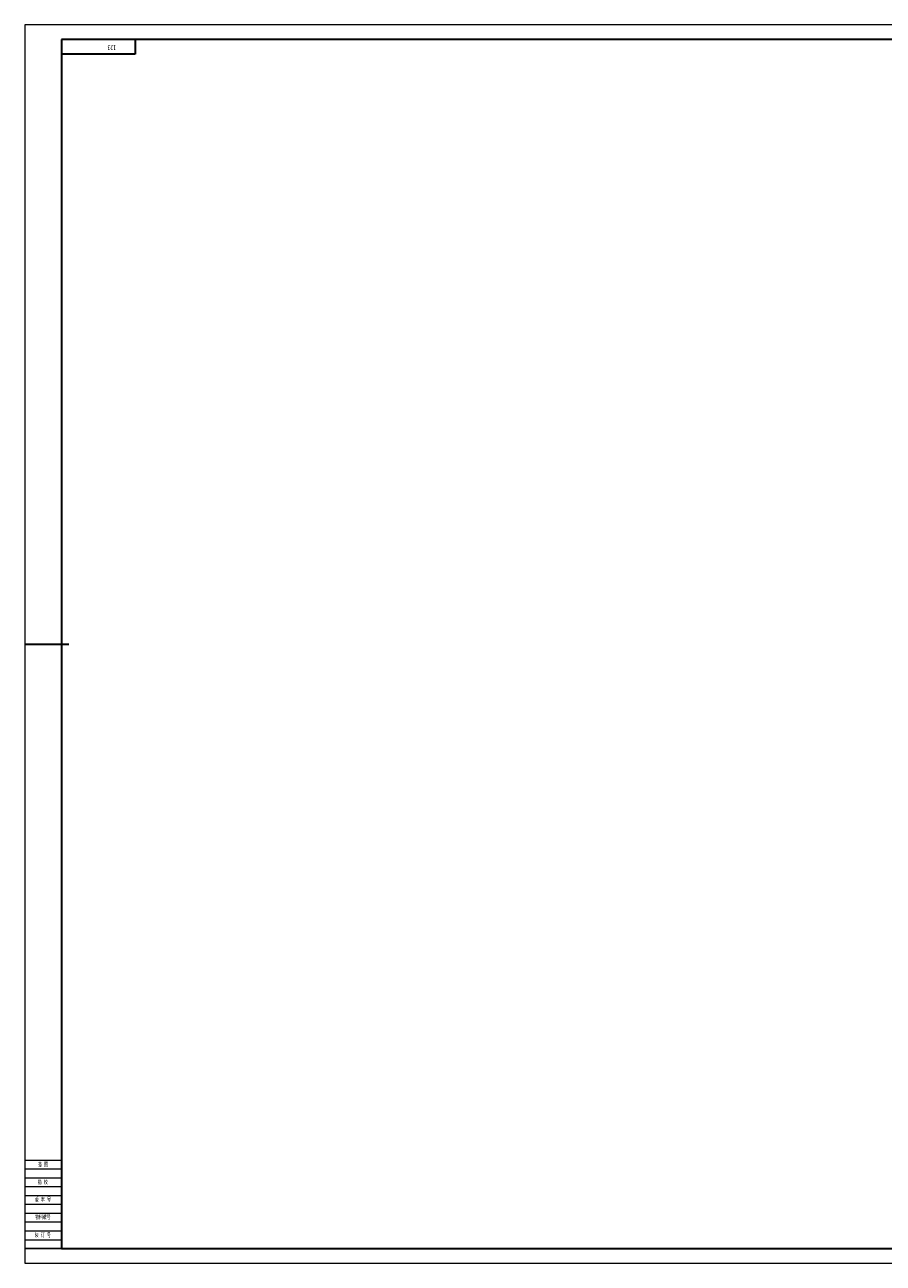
# Model space of a CAD drawing. Extents: x -1179 to 10, y -66 to 775.
# Tile 1 of 2: x -1179 to -596, y -66 to 775. Entities that reach past the tile are written whole.
import ezdxf
from ezdxf.enums import TextEntityAlignment as Align

# ---------------------------------------------------------------- set-up
doc = ezdxf.new("R2010")
doc.units = 0
doc.header["$MEASUREMENT"] = 0
doc.layers.get('0').update_dxf_attribs({"linetype": 'CONTINUOUS'})
for name, color, linetype, lineweight in [('02标注线', 3, 'CONTINUOUS', 18), ('03细实线', 4, 'CONTINUOUS', 15), ('尺寸线层', 3, 'CONTINUOUS', 18), ('粗实线层', 7, 'CONTINUOUS', 35), ('细实线', 4, 'CONTINUOUS', 13), ('细实线层', 7, 'CONTINUOUS', 18)]:
    doc.layers.add(name, color=color, linetype=linetype, lineweight=lineweight)
doc.layers.add('1', color=7, linetype='CONTINUOUS')
doc.styles.add('仿宋', font='simfang.ttf', dxfattribs={"width": 0.67, "height": 2.8})
doc.styles.add('宋体', font='txt')
doc.styles.add('标准', font='txt.shx', dxfattribs={"bigfont": 'gbcbig.shx'})

# ---------------------------------------------------------------- blocks, each defined once
blk = doc.blocks.new('*X116')
at = {"layer": '粗实线层'}
for p, q in [((50, 0), (50, -10)), ((50, -10), (0, -10))]:
    blk.add_line(p, q, dxfattribs=at)
at = {"layer": '尺寸线层', "style": '标准'}
blk.add_attdef('图纸编号', text='', height=5.19, rotation=180, dxfattribs=at).set_placement((25, -5), align=Align.MIDDLE_CENTER)
blk = doc.blocks.new('$CAXA_FRAME_13B17AC1$_7')
at = {"layer": '粗实线层'}
for p, q in [((584.5, 410.5), (-569.5, 410.5)), ((-569.5, 410.5), (-569.5, -410.5)), ((-594.5, 0), (-564.5, 0)), ((-569.5, -410.5), (584.5, -410.5))]:
    blk.add_line(p, q, dxfattribs=at)
at = {"layer": '细实线层'}
for p, q in [((594.5, 420.5), (-594.5, 420.5)), ((-594.5, 420.5), (-594.5, -420.5)), ((-594.5, -420.5), (594.5, -420.5))]:
    blk.add_line(p, q, dxfattribs=at)
blk = doc.blocks.new('SPCADTITLE')
at = {"layer": '粗实线层'}
for p, q in [((-180, 56), (-180, 0)), ((-180, 56), (0, 56)), ((-100, 56), (-100, 0)), ((-50, 56), (-50, 0)), ((0, 0), (0, 56)), ((0, 38), (-50, 38)), ((-50, 28), (-180, 28)), ((-140, 28), (-140, 0)), ((-74, 28), (-74, 9)), ((-62, 28), (-62, 9)), ((-100, 21), (-180, 21)), ((0, 18), (-50, 18)), ((-100, 14), (-180, 14)), ((-50, 9), (-100, 9)), ((-100, 7), (-180, 7)), ((0, 0), (-180, 0))]:
    blk.add_line(p, q, dxfattribs=at)
at = {"layer": '细实线层'}
for p, q in [((-170, 56), (-170, 28)), ((-160, 56), (-160, 28)), ((-144, 56), (-144, 28)), ((-128, 56), (-128, 0)), ((-116, 56), (-116, 0)), ((-100, 49), (-180, 49)), ((-1179, 36), (-1154, 36)), ((-100, 42), (-180, 42)), ((-100, 35), (-180, 35)), ((-1179, 30), (-1154, 30)), ((-168, 28), (-168, 0)), ((-156, 28), (-156, 0)), ((-1179, 24), (-1154, 24)), ((-1179, 18), (-1154, 18)), ((-50, 18), (-100, 18)), ((-93.5, 18), (-93.5, 9)), ((-87, 18), (-87, 9)), ((-80.5, 18), (-80.5, 9)), ((-1179, 12), (-1154, 12))]:
    blk.add_line(p, q, dxfattribs=at)
at = {"layer": '02标注线', "char_height": 3.5, "attachment_point": 5, "line_spacing_factor": 0.963108, "style": '仿宋'}
for s, insert, width in [('阶段标记', (-87, 23), 26), ('重量', (-68, 23.25), 12), ('比例', (-56, 23), 12)]:
    blk.add_mtext(s, dxfattribs=dict(at, insert=insert, width=width))
at = {"layer": '03细实线', "style": '仿宋'}
for tag, height, width, p in [('USR_DJ', 3.5, 0.699444, (-68, 13.5)), ('比例', 3.5, 0.699444, (-56, 13.5)), ('共几张', 2, 0.67, (-84.11, 4.69)), ('第几张', 2, 0.67, (-66.9, 4.71))]:
    blk.add_attdef(tag, text='', height=height, dxfattribs=dict(at, width=width)).set_placement(p, align=Align.MIDDLE_CENTER)
at = {"layer": '1'}
for tag, height, style, width, p, p2 in [('SHEJI', 6.36, '宋体', 0.506972, (-167.75, 21.36), (-156.22, 21.36)), ('RIQI1', 2.8, '仿宋', 0.932592, (-153.13, 22.72), (-143.58, 22.72)), ('BIAOZHUNHUA', 6.36, '宋体', 0.230442, (-127.75, 21.36), (-116.22, 21.36)), ('RIQI4', 2.8, '仿宋', 0.932592, (-113.13, 22.72), (-103.58, 22.72)), ('ZHITU', 6.36, '宋体', 0.506972, (-127.75, 14.36), (-116.22, 14.36)), ('RIQI5', 2.8, '仿宋', 0.932592, (-113.13, 15.72), (-103.58, 15.72)), ('SHENHE', 6.36, '宋体', 0.422477, (-167.75, 7.36), (-156.22, 7.36)), ('RIQI2', 2.8, '仿宋', 0.932592, (-153.13, 8.72), (-143.58, 8.72)), ('GONGYI', 6.36, '宋体', 0.422477, (-167.75, 0.36), (-156.22, 0.36)), ('RIQI3', 2.8, '仿宋', 0.932592, (-153.13, 1.72), (-143.58, 1.72)), ('PIZHUN', 6.36, '宋体', 0.422477, (-127.75, 0.36), (-116.22, 0.36)), ('RIQI6', 2.8, '仿宋', 0.932592, (-113.13, 1.72), (-103.58, 1.72))]:
    blk.add_attdef(tag, text='', height=height, dxfattribs=dict(at, style=style, width=width)).set_placement(p, p2, align=Align.FIT)
at = {"layer": '1', "style": '标准', "width": 0.667, "flags": 1}
blk.add_attdef('ITEMKINDID', text='', height=2.5, dxfattribs=at).set_placement((-108.09, 10.09), align=Align.MIDDLE_CENTER)
at = {"layer": '尺寸线层', "attachment_point": 5, "line_spacing_factor": 0.963108, "style": '仿宋'}
for s, insert, char_height, width in [('版 本 号', (-1166.74, 33.24), 2.8, 39.9562), ('标记', (-175, 31.5), 3.5, 16), ('处数', (-165, 31.5), 3.5, 16), ('分区', (-152, 31.5), 3.5, 16), ('更改文件号', (-136, 31.5), 3, 16), ('签名', (-122, 31.5), 3.5, 16), ('年月日', (-108, 31.5), 3.5, 16), ('设计', (-173.87, 24.21), 3.5, 16), ('标准化', (-133.87, 24.28), 3.5, 16), ('物料编号', (-1166.74, 21.24), 2.8, 39.9562), ('制图', (-133.95, 17.92), 3.5, 16), ('审核', (-173.72, 10.6), 3.5, 16), ('工艺', (-173.5, 3.57), 3.5, 16), ('批准', (-133.95, 3.65), 3.5, 16), ('共   张     第    张', (-75.02, 4.44), 2.8, 46.2253)]:
    blk.add_mtext(s, dxfattribs=dict(at, insert=insert, char_height=char_height, width=width))
at = {"layer": '细实线', "insert": (-25, 47), "char_height": 4.5, "width": 50, "attachment_point": 5, "style": '仿宋'}
blk.add_mtext('{\\C3;宁波国创\\P机车装备有限公司}', dxfattribs=at)
at = {"layer": '细实线', "style": '仿宋', "width": 0.67}
for tag, p in [('MATERIAL', (-75, 42)), ('ITEMNAME', (-25, 28)), ('DRAWID', (-25, 9))]:
    blk.add_attdef(tag, text='', height=4.2, dxfattribs=at).set_placement(p, align=Align.MIDDLE_CENTER)
at = {"layer": '细实线', "ltscale": 0.5, "style": '宋体', "width": 0.455714}
blk.add_attdef('REVLABEL', text='', height=2.5, dxfattribs=at).set_placement((-1169.57, 25.83), (-1163.05, 25.83), align=Align.FIT)
at = {"layer": '细实线', "ltscale": 0.5, "style": '仿宋', "width": 0.67}
blk.add_attdef('ITEMCODE', text='', height=2.8, dxfattribs=at).set_placement((-1166.7, 14.98), align=Align.MIDDLE_CENTER)

msp = doc.modelspace()

# ---------------------------------------------------------------- linework, layer by layer
msp.add_line((-1154, -56), (-1179, -56))
at = {"layer": '细实线层'}
for p, q in [((-1179, 4), (-1154, 4)), ((-1179, -2), (-1154, -2)), ((-1179, -8), (-1154, -8)), ((-1179, -14), (-1154, -14)), ((-1179, -50), (-1154, -50))]:
    msp.add_line(p, q, dxfattribs=at)

# ---------------------------------------------------------------- block references
msp.add_blockref('SPCADTITLE', (0, -56))
at = {"layer": '粗实线层'}
for name, p in [('$CAXA_FRAME_13B17AC1$_7', (-584.5, 354.5)), ('*X116', (-1154, 765))]:
    msp.add_blockref(name, p, dxfattribs=at)

# ---------------------------------------------------------------- texts
at = {"insert": (-1117.17, 757.81), "char_height": 3.5, "attachment_point": 1, "rotation": 180, "style": '仿宋'}
msp.add_mtext_dynamic_manual_height_columns('123', width=34.3712, gutter_width=14, heights=[0], dxfattribs=at)
at = {"layer": '尺寸线层', "style": '仿宋', "width": 0.67}
for s, p in [('描 图', (-1170.1, -0.23)), ('描 校', (-1170.17, -12.21)), ('装 订 号', (-1172.23, -48.23))]:
    msp.add_text(s, height=2.8, dxfattribs=at).set_placement(p)

doc.saveas('drawing.dxf')
